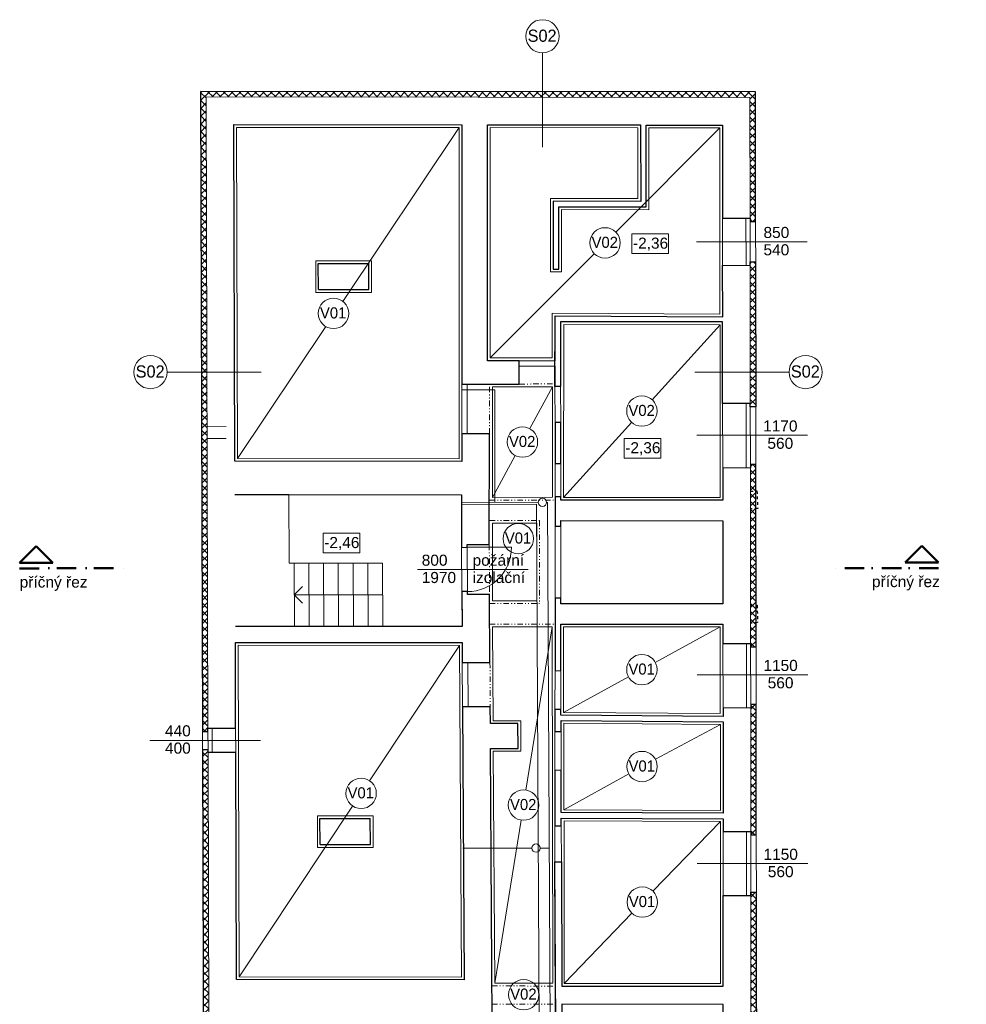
# Model space of a CAD drawing. Extents: x -2490 to 252751, y -28042 to 61627.
# Tile 3 of 13: x 46860 to 63966, y -9181 to 8599. Entities that reach past the tile are written whole.
import ezdxf

# ---------------------------------------------------------------- set-up
doc = ezdxf.new("R2010")
doc.units = 0
doc.header["$MEASUREMENT"] = 0
for name, pattern in [('Čerchovaná', [670.277762, 352.777767, -176.388884, 0, -141.111112]), ('Čerchovaná se dvěma tečkami S', [250, 100, -40, 15, -40, 15, -40]), ('čárkovaná S', [100, 50, -50])]:
    doc.linetypes.add(name, pattern=pattern)
for name, color, linetype, lineweight, true_color in [('2D kreslení - obecné_Číslo_pera__241', 9, 'Continuous', 13, 0x808080), ('2D ČÁRY_Číslo_pera__241', 9, 'Continuous', 13, 0x808080), ('KRESBA_Číslo_pera__241', 9, 'Continuous', 13, 0x808080), ('vodorovné konstrukce_Číslo_pera__241', 9, 'Continuous', 13, 0x808080)]:
    doc.layers.add(name, color=color, linetype=linetype, lineweight=lineweight, true_color=true_color)
for name, color, linetype, lineweight in [('2D VÝPLNĚ_Číslo_pera__4', 91, 'Continuous', 13), ('2D ČÁRY_Číslo_pera__1', 7, 'Continuous', 15), ('2D ČÁRY_Číslo_pera__5', 231, 'Continuous', 50), ('blok I_pohled4_terén_Číslo_pera__1', 7, 'Continuous', 15), ('blok I_pohled4_terén_Číslo_pera__3', 150, 'Continuous', 13), ('blok I_pohled4_terén_Číslo_pera__4', 91, 'Continuous', 13), ('KRESBA_Číslo_pera__2', 1, 'Continuous', 25), ('KRESBA_Číslo_pera__3', 150, 'Continuous', 13), ('plyn_Číslo_pera__1', 7, 'Continuous', 15), ('POZNÁMKY.TEXT_Číslo_pera__1', 7, 'Continuous', 15), ('POZNÁMKY.TEXT_Číslo_pera__4', 91, 'Continuous', 13), ('voda_Číslo_pera__1', 7, 'Continuous', 15), ('výplně_Číslo_pera__1', 7, 'Continuous', 15), ('zdivo_Číslo_pera__1', 7, 'Continuous', 15), ('zdivo_Číslo_pera__2', 1, 'Continuous', 25)]:
    doc.layers.add(name, color=color, linetype=linetype, lineweight=lineweight)
doc.layers.add('blok I_pohled4_terén', color=7, linetype='Continuous')
doc.layers.add('vodorovné konstrukce', color=7, linetype='Continuous')
doc.styles.add('GENERATED_STYLE_1', font='arial.ttf')
doc.styles.add('GENERATED_STYLE_3', font='txt')
doc.linetypes.add('P_ plynovod NTL', pattern='A,0,[2,MIL_I_DSP 1.PP POHLEDY REZ1.Shx,S=7.936508,R=0,X=0,Y=-0.028302],-1000,0', length=1000)
doc.linetypes.add('V_ vodovodní potrubí podzemní', pattern='A,0,[1,MIL_I_DSP 1.PP POHLEDY REZ1.Shx,S=23.809524,R=0,X=0,Y=0],-3100,0', length=3100)
pattern_1 = [(45, (0, 0), (-70.71068, 70.71068), []), (135, (0, 0), (70.71068, 70.71068), [])]

# ---------------------------------------------------------------- blocks, each defined once
blk = doc.blocks.new('LINE_8713', base_point=(53421, -1788))
at = {"layer": 'blok I_pohled4_terén_Číslo_pera__3', "linetype": 'Continuous'}
for p, q in [((51821, -1787), (51971, -1637)), ((53421, -1788), (51821, -1787)), ((51821, -1787), (51971, -1937))]:
    blk.add_line(p, q, dxfattribs=at)
blk = doc.blocks.new('LINE_13056', base_point=(59062, 2236))
at = {"layer": 'vodorovné konstrukce_Číslo_pera__241', "linetype": 'Continuous'}
blk.add_line((59062, 2236), (60762, 2236), dxfattribs=at)
blk.add_circle((61062, 2236), 300, dxfattribs=at)
blk = doc.blocks.new('LINE_13057', base_point=(51223, 2236))
at = {"layer": 'vodorovné konstrukce_Číslo_pera__241', "linetype": 'Continuous'}
blk.add_line((51223, 2236), (49523, 2236), dxfattribs=at)
blk.add_circle((49223, 2236), 300, dxfattribs=at)
blk = doc.blocks.new('LINE_13060', base_point=(56307, 6299))
at = {"layer": 'vodorovné konstrukce_Číslo_pera__241', "linetype": 'Continuous'}
blk.add_line((56307, 6299), (56307, 7999), dxfattribs=at)
blk.add_circle((56307, 8299), 300, dxfattribs=at)

msp = doc.modelspace()

# ---------------------------------------------------------------- hatches: boundary and pattern name
at = {"layer": '2D VÝPLNĚ_Číslo_pera__4', "linetype": 'Continuous'}
h = msp.add_hatch(dxfattribs=at)
h.set_pattern_fill('TEPELNA_IZOLACE_PERIMETR', color=256, style=0, pattern_type=2)
h.set_pattern_definition(pattern_1)
h.paths.add_polyline_path([(60156, 7296), (50130, 7304), (50163, -4256), (50263, -4255), (50263, -4195), (50230, 7205), (60056, 7196), (60059, 5016), (60059, 4956), (60158, 4956)], flags=0)
h = msp.add_hatch(dxfattribs=at)
h.set_pattern_fill('TEPELNA_IZOLACE_PERIMETR', color=256, style=0, pattern_type=2)
h.set_pattern_definition(pattern_1)
h.paths.add_polyline_path([(60160, 1609), (60159, 4224), (60060, 4224), (60061, 4164), (60063, 1669), (60063, 1609)], flags=0)
h = msp.add_hatch(dxfattribs=at)
h.set_pattern_fill('TEPELNA_IZOLACE_PERIMETR', color=256, style=0, pattern_type=2)
h.set_pattern_definition(pattern_1)
h.paths.add_polyline_path([(60069, -2724), (60066, 564), (60162, 564), (60166, -2724)], flags=0)
h = msp.add_hatch(dxfattribs=at)
h.set_pattern_fill('TEPELNA_IZOLACE_PERIMETR', color=256, style=0, pattern_type=2)
h.set_pattern_definition(pattern_1)
h.paths.add_polyline_path([(60169, -6120), (60167, -3770), (60070, -3770), (60072, -6120)], flags=0)
h = msp.add_hatch(dxfattribs=at)
h.set_pattern_fill('TEPELNA_IZOLACE_PERIMETR', color=256, style=0, pattern_type=2)
h.set_pattern_definition(pattern_1)
h.paths.add_polyline_path([(50264, -4635), (50264, -4585), (50164, -4586), (50194, -14886), (50294, -14885), (50294, -14825)], flags=0)
h = msp.add_hatch(dxfattribs=at)
h.set_pattern_fill('TEPELNA_IZOLACE_PERIMETR', color=256, style=0, pattern_type=2)
h.set_pattern_definition(pattern_1)
h.paths.add_polyline_path([(60174, -11360), (60170, -7158), (60073, -7158), (60073, -7218), (60076, -11300), (60077, -11360)], flags=0)

# ---------------------------------------------------------------- linework, layer by layer
at = {"layer": '2D kreslení - obecné_Číslo_pera__241', "linetype": 'Continuous'}
for centre in [(57438, 4568), (52531, 3295), (58104, 1532), (55945, 972), (55871, -772), (58104, -3138), (58107, -4888), (53030, -5372), (55965, -5583), (58111, -7335), (55968, -9008)]:
    msp.add_circle(centre, 275, dxfattribs=at)
at = {"layer": '2D ČÁRY_Číslo_pera__1', "linetype": 'Continuous'}
for p, q in [((60059, 4956), (60158, 4956)), ((60060, 4224), (60159, 4224)), ((60063, 1609), (60160, 1609)), ((60066, 564), (60162, 564)), ((60069, -2724), (60166, -2724)), ((60070, -3770), (60167, -3770)), ((50263, -4255), (50163, -4256)), ((50264, -4585), (50164, -4586)), ((60072, -6120), (60169, -6120)), ((60073, -7158), (60170, -7158))]:
    msp.add_line(p, q, dxfattribs=at)
at = {"layer": '2D ČÁRY_Číslo_pera__241', "linetype": 'Continuous'}
for p, q in [((52700, 3512), (54803, 6651)), ((57632, 4763), (59511, 6646)), ((55365, 2490), (57244, 4373)), ((50799, 674), (52395, 3056)), ((58289, 1736), (59520, 3091)), ((56076, 1214), (56486, 1971)), ((56689, -27), (57920, 1329)), ((55404, -27), (55814, 730)), ((56008, -5312), (56485, -2366)), ((58345, -3006), (59520, -2367)), ((53182, -5143), (54807, -2699)), ((56688, -3909), (57862, -3269)), ((58348, -4755), (59522, -4128)), ((56693, -5669), (57867, -5021)), ((50826, -8686), (52877, -5601)), ((55444, -8800), (55921, -5855)), ((58302, -7137), (59524, -5879)), ((56698, -8804), (57920, -7533))]:
    msp.add_line(p, q, dxfattribs=at)
at = {"layer": '2D ČÁRY_Číslo_pera__5', "linetype": 'Continuous'}
for p, q in [((46860, -1210), (47160, -910)), ((47160, -910), (47460, -1210)), ((63164, -903), (62864, -1203)), ((63464, -1203), (63164, -903)), ((46860, -1210), (47460, -1210)), ((63464, -1203), (62864, -1203))]:
    msp.add_line(p, q, dxfattribs=at)
at = {"layer": '2D ČÁRY_Číslo_pera__5', "linetype": 'Čerchovaná'}
for p, q in [((46860, -1310), (48860, -1303)), ((63464, -1303), (61464, -1303))]:
    msp.add_line(p, q, dxfattribs=at)
at = {"layer": 'blok I_pohled4_terén_Číslo_pera__1', "linetype": 'Continuous'}
msp.add_line((60190, -26808), (60156, 7296), dxfattribs=at)
at = {"layer": 'blok I_pohled4_terén_Číslo_pera__4', "linetype": 'Continuous'}
for p, q in [((59092, 4590), (61092, 4590)), ((59097, 1096), (61097, 1096)), ((54049, -1328), (56049, -1328)), ((59102, -3229), (61102, -3229)), ((51211, -4419), (49211, -4419)), ((59104, -6639), (61104, -6639))]:
    msp.add_line(p, q, dxfattribs=at)
at = {"layer": 'KRESBA_Číslo_pera__2', "linetype": 'Continuous', "flags": 128}
for points in [[(50751, 24), (54843, 20), (54846, -930), (54948, -929), (54946, -879), (55346, -880), (55348, 1120), (54849, 1120), (54849, 620), (50749, 624), (50731, 6704), (54853, 6700), (54848, 2020), (55888, 2020), (55889, 2440), (55315, 2440), (55311, 6700), (58081, 6698), (58082, 5318), (56502, 5319), (56503, 4096), (56603, 4096), (56602, 5219), (58182, 5217), (58181, 6697), (59561, 6696), (59562, 5015), (60059, 5016), (60059, 4956), (60158, 4956), (60156, 7296), (50130, 7304), (50163, -4256), (50263, -4255), (50263, -4195), (50763, -4196), (50759, -2646), (54857, -2650), (54859, -3010), (55359, -3010), (55351, -1780), (54951, -1779), (54950, -1729), (54851, -1729), (54855, -2360), (50759, -2356)], [(55423, -13410), (55368, -4560), (55868, -4560), (55865, -4110), (55366, -4110), (55364, -3810), (54864, -3810), (54894, -8740), (50776, -8736), (50764, -4636), (50264, -4635), (50264, -4585), (50164, -4586), (50194, -14886)]]:
    msp.add_lwpolyline(points, dxfattribs=at)
for points in [[(56533, 1974), (56534, 3249), (59564, 3232), (59563, 4163), (60061, 4164), (60060, 4224), (60159, 4224), (60160, 1609), (60063, 1609), (60063, 1669), (59563, 1668), (59562, 3141), (56634, 3143), (56635, 1973)], [(56535, 584), (56637, 584), (56637, 1323), (56535, 1323)], [(56534, -3156), (56640, -3157), (56638, -2317), (59569, -2319), (59569, -2665), (60069, -2664), (60069, -2724), (60166, -2724), (60162, 564), (60066, 564), (60066, 504), (59566, 503), (59567, -79), (56639, -77), (56639, -17), (56536, -16), (56536, -546), (56640, -547), (56640, -447), (59567, -449), (59569, -1949), (56637, -1947), (56636, -1847), (56535, -1846)], [(56648, -5817), (59572, -5831), (59572, -6061), (60072, -6060), (60072, -6120), (60169, -6120), (60167, -3770), (60070, -3770), (60070, -3830), (59570, -3831), (59570, -3981), (56642, -3957), (56642, -3857), (56533, -3856), (56533, -4256), (56643, -4257), (56643, -4057), (59570, -4081), (59572, -5731), (56647, -5717), (56645, -4957), (56532, -4956), (56531, -5956), (56648, -5957)], [(56556, -11636), (56531, -6606), (56650, -6607), (56657, -8851), (59574, -8854), (59573, -7219), (60073, -7218), (60073, -7158), (60170, -7158), (60174, -11360), (60076, -11360), (60076, -11300), (59577, -11300), (59575, -9184), (56658, -9181), (56665, -11637)]]:
    msp.add_lwpolyline(points, close=True, dxfattribs=at)
at = {"layer": 'KRESBA_Číslo_pera__241', "linetype": 'Continuous', "flags": 128}
for points in [[(50781, 6654), (50799, 674), (54799, 671), (54803, 6651)], [(55365, 2490), (56485, 2491), (56484, 3299), (59514, 3282), (59511, 6646), (58231, 6647), (58232, 5167), (56652, 5169), (56653, 4046), (56453, 4046), (56452, 5369), (58032, 5368), (58031, 6648), (55361, 6650)], [(52210, 3675), (53217, 3675), (53217, 4245), (52210, 4245)], [(56689, -27), (59517, -29), (59520, 3091), (56692, 3093)], [(56486, 1971), (55403, 1971), (55404, -27), (56487, -26)], [(55404, -495), (55404, -1896), (56205, -1896), (56205, -495)], [(55444, -8800), (56492, -8801), (56485, -2366), (55405, -2365), (55415, -4060), (55915, -4061), (55919, -4611), (55419, -4610)], [(56688, -2367), (56688, -3909), (59520, -3931), (59520, -2367)], [(50826, -8686), (54844, -8690), (54807, -2699), (50809, -2696)], [(56693, -4107), (56693, -5669), (59522, -5681), (59522, -4128)], [(52239, -6347), (53246, -6347), (53246, -5778), (52239, -5778)], [(56698, -5867), (56698, -8804), (59524, -8804), (59524, -5879)]]:
    msp.add_lwpolyline(points, close=True, dxfattribs=at)
at = {"layer": 'KRESBA_Číslo_pera__3', "linetype": 'Continuous', "flags": 128}
msp.add_lwpolyline([(54950, -1729, 0.413771), (55748, -929), (54948, -929)], format="xyb", dxfattribs=at)
at = {"layer": 'plyn_Číslo_pera__1', "linetype": 'P_ plynovod NTL'}
for p in [(54844, -153), (56259, -12296)]:
    msp.add_line(p, (56198, -149), dxfattribs=at)
at = {"layer": 'POZNÁMKY.TEXT_Číslo_pera__1', "linetype": 'Continuous', "flags": 128}
for points in [[(57922, 4731), (58586, 4731), (58586, 4377), (57922, 4377)], [(57783, 1037), (58446, 1037), (58446, 683), (57783, 683)], [(52343, -675), (53007, -675), (53007, -1030), (52343, -1030)]]:
    msp.add_lwpolyline(points, close=True, dxfattribs=at)
at = {"layer": 'voda_Číslo_pera__1', "linetype": 'V_ vodovodní potrubí podzemní'}
for p, q in [((54848, 1913), (55448, 1913)), ((55446, -117), (55448, 1913)), ((54844, -116), (56231, -117)), ((56381, -117), (56398, -117)), ((56481, -16657), (56398, -117)), ((54867, -6360), (56116, -6361)), ((56266, -6361), (56429, -6361))]:
    msp.add_line(p, q, dxfattribs=at)
at = {"layer": 'voda_Číslo_pera__1', "linetype": 'Continuous'}
for centre in [(56306, -117), (56191, -6361)]:
    msp.add_circle(centre, 75, dxfattribs=at)
at = {"layer": 'výplně_Číslo_pera__1', "linetype": 'Continuous'}
for p, q in [((59562, 5015), (59563, 4163)), ((59983, 5016), (59985, 4164)), ((60059, 5016), (60061, 4164)), ((55889, 2440), (56535, 2441)), ((55889, 2340), (56535, 2341)), ((54848, 2020), (54848, 1120)), ((54948, 2020), (54948, 1120)), ((56533, 1974), (56535, 1324)), ((56635, 1973), (56637, 1323)), ((59563, 1668), (59566, 503)), ((59987, 1668), (59990, 504)), ((60063, 1669), (60066, 504)), ((56535, 584), (56536, -16)), ((56638, 583), (56639, -17)), ((56536, -546), (56535, -1846)), ((56640, -547), (56636, -1847)), ((54846, -880), (54851, -1780)), ((54946, -879), (54951, -1779)), ((59569, -2665), (59570, -3831)), ((59993, -2664), (59994, -3831)), ((60069, -2664), (60070, -3830)), ((54859, -3010), (54864, -3810)), ((54959, -3009), (54964, -3810)), ((56534, -3156), (56533, -3856)), ((56640, -3157), (56642, -3857)), ((50263, -4195), (50264, -4635)), ((50339, -4195), (50340, -4635)), ((50763, -4196), (50764, -4636)), ((56533, -4256), (56532, -4956)), ((56643, -4257), (56645, -4957)), ((56531, -5956), (56531, -6606)), ((56648, -5957), (56650, -6607)), ((59572, -6061), (59573, -7219)), ((59996, -6060), (59997, -7218)), ((60072, -6060), (60073, -7218))]:
    msp.add_line(p, q, dxfattribs=at)
at = {"layer": 'zdivo_Číslo_pera__1', "linetype": 'Continuous'}
for p, q in [((50130, 7304), (60156, 7296)), ((50200, -16808), (50130, 7304)), ((50263, -4195), (50230, 7205)), ((50230, 7205), (60056, 7196)), ((60056, 7196), (60059, 5016)), ((50731, 6704), (54853, 6700)), ((50749, 624), (50731, 6704)), ((54848, 2020), (54853, 6700)), ((55311, 6700), (55315, 2440)), ((55311, 6700), (58081, 6698)), ((58081, 6698), (58082, 5318)), ((58181, 6697), (58182, 5217)), ((58181, 6697), (59561, 6696)), ((59561, 6696), (59562, 5015)), ((56502, 5319), (58082, 5318)), ((56502, 5319), (56503, 4096)), ((56602, 5219), (58182, 5217)), ((56602, 5219), (56603, 4096)), ((59562, 5015), (60059, 5016)), ((56603, 4096), (56503, 4096)), ((59563, 4163), (60061, 4164)), ((59563, 4163), (59564, 3232)), ((60061, 4164), (60063, 1669)), ((56534, 3249), (59564, 3232)), ((56534, 3249), (56535, 2441)), ((56634, 3143), (56635, 1973)), ((56634, 3143), (59562, 3141)), ((59562, 3141), (59563, 1668)), ((55315, 2440), (55889, 2440)), ((55888, 2020), (55889, 2340)), ((56535, 2341), (56535, 1974)), ((54948, 2020), (55888, 2020)), ((56533, 1974), (56635, 1973)), ((59563, 1668), (60063, 1669)), ((50247, 1256), (50591, 1255)), ((56535, 1324), (56637, 1323)), ((56535, 1324), (56535, 584)), ((56637, 1323), (56638, 583)), ((54849, 620), (54848, 1120)), ((54948, 1120), (55348, 1120)), ((55346, -880), (55348, 1120)), ((50248, 1035), (50591, 1034)), ((50749, 624), (54849, 620)), ((56535, 584), (56638, 583)), ((59566, 503), (60066, 504)), ((59566, 503), (59567, -79)), ((60066, 504), (60067, 86)), ((51723, 23), (50751, 24)), ((51723, 23), (54843, 20)), ((51727, -1217), (51723, 23)), ((54846, -880), (54843, 20)), ((60067, 86), (60069, -2305)), ((56536, -16), (56639, -17)), ((56536, -16), (56536, -546)), ((56639, -17), (56639, -77)), ((56639, -77), (59567, -79)), ((56640, -447), (59567, -449)), ((56640, -447), (56640, -547)), ((59567, -449), (59569, -1949)), ((56536, -546), (56640, -547)), ((54846, -880), (54846, -880)), ((54946, -880), (55346, -880)), ((51727, -1217), (53418, -1218)), ((51825, -2357), (51818, -1217)), ((52090, -2366), (52083, -1226)), ((52357, -2365), (52350, -1225)), ((52624, -2363), (52617, -1223)), ((52891, -2362), (52884, -1221)), ((53158, -2360), (53151, -1220)), ((53425, -2358), (53418, -1218)), ((54851, -1780), (54852, -1780)), ((54855, -2360), (54851, -1780)), ((55359, -3010), (55351, -1780)), ((56535, -1846), (56534, -3156)), ((56535, -1846), (56636, -1847)), ((56637, -1947), (56636, -1847)), ((56637, -1947), (59569, -1949)), ((60069, -2305), (60069, -2664)), ((53425, -2358), (50759, -2356)), ((53425, -2358), (54855, -2360)), ((56640, -3157), (56638, -2317)), ((56638, -2317), (59569, -2319)), ((59569, -2319), (59569, -2665)), ((50759, -2646), (54857, -2650)), ((50763, -4196), (50759, -2646)), ((54859, -3010), (54857, -2650)), ((59569, -2665), (60069, -2664)), ((54959, -3010), (55359, -3010)), ((56534, -3156), (56640, -3157)), ((54894, -8740), (54864, -3810)), ((54964, -3810), (55364, -3810)), ((55366, -4110), (55364, -3810)), ((56533, -3856), (56642, -3857)), ((56533, -3856), (56533, -4256)), ((56642, -3957), (56642, -3857)), ((59570, -3831), (60070, -3830)), ((59570, -3831), (59570, -3981)), ((60070, -3830), (60072, -6060)), ((56642, -3957), (59570, -3981)), ((56643, -4257), (56643, -4057)), ((56643, -4057), (59570, -4081)), ((59570, -4081), (59572, -5731)), ((50263, -4195), (50763, -4196)), ((55366, -4110), (55865, -4110)), ((55868, -4560), (55865, -4110)), ((56533, -4256), (56643, -4257)), ((55423, -13410), (55368, -4560)), ((55368, -4560), (55868, -4560)), ((50294, -14825), (50264, -4635)), ((50264, -4635), (50764, -4636)), ((50776, -8736), (50764, -4636)), ((56532, -4956), (56531, -5956)), ((56532, -4956), (56645, -4957)), ((56647, -5717), (56645, -4957)), ((56647, -5717), (59572, -5731)), ((56648, -5957), (56648, -5817)), ((56648, -5817), (59572, -5831)), ((59572, -5831), (59572, -6061)), ((56531, -5956), (56648, -5957)), ((59572, -6061), (60072, -6060)), ((56531, -6606), (56650, -6607)), ((56556, -11636), (56531, -6606)), ((56657, -8851), (56650, -6607)), ((59573, -7219), (60073, -7218)), ((59573, -7219), (59574, -8854)), ((60073, -7218), (60076, -11300)), ((50776, -8736), (54894, -8740)), ((56657, -8851), (59574, -8854))]:
    msp.add_line(p, q, dxfattribs=at)
at = {"layer": 'zdivo_Číslo_pera__1', "linetype": 'Čerchovaná se dvěma tečkami S'}
for p, q in [((55348, 1120), (55348, 2020)), ((55890, 2020), (56536, 2021)), ((55354, -75), (56537, -76)), ((55354, -445), (56256, -446)), ((56256, -446), (56255, -1946)), ((55346, -880), (55351, -1780)), ((55352, -1945), (56255, -1946)), ((55355, -2315), (56535, -2316)), ((55359, -3010), (55364, -3810)), ((55395, -8850), (56542, -8851)), ((55394, -9180), (56542, -9181))]:
    msp.add_line(p, q, dxfattribs=at)
at = {"layer": 'zdivo_Číslo_pera__2', "linetype": 'Continuous'}
for p, q in [((52257, 4195), (53167, 4195)), ((52260, 3725), (52257, 4195)), ((53171, 3725), (53168, 4195)), ((52260, 3725), (53170, 3725)), ((52286, -5827), (53196, -5828)), ((52289, -6297), (52286, -5827)), ((53199, -6298), (53196, -5828)), ((52289, -6297), (53199, -6298))]:
    msp.add_line(p, q, dxfattribs=at)
at = {"layer": 'zdivo_Číslo_pera__2', "linetype": 'čárkovaná S'}
for p, q in [((60067, 86), (60183, 89)), ((60183, 89), (60196, -228)), ((60196, -228), (60080, -232)), ((60070, -1979), (60186, -1975)), ((60186, -1975), (60195, -2288)), ((60195, -2288), (60069, -2305))]:
    msp.add_line(p, q, dxfattribs=at)

# ---------------------------------------------------------------- block references
at = {"layer": 'blok I_pohled4_terén', "linetype": 'Continuous'}
msp.add_blockref('LINE_8713', (53421, -1788), dxfattribs=at)
at = {"layer": 'vodorovné konstrukce', "linetype": 'Continuous'}
for name, p in [('LINE_13060', (56307, 6299)), ('LINE_13057', (51223, 2236)), ('LINE_13056', (59062, 2236))]:
    msp.add_blockref(name, p, dxfattribs=at)

# ---------------------------------------------------------------- texts
at = {"layer": 'POZNÁMKY.TEXT_Číslo_pera__4', "linetype": 'Continuous'}
for s, insert, char_height, attachment_point, style in [('{S02}', (56039, 8308), 220, 4, 'GENERATED_STYLE_3'), ('{V02}', (57195, 4476), 200, 7, 'GENERATED_STYLE_3'), ('{-2,36}', (57942, 4545), 200, 4, 'GENERATED_STYLE_1'), ('{V01}', (52287, 3202), 200, 7, 'GENERATED_STYLE_3'), ('{S02}', (48956, 2245), 220, 4, 'GENERATED_STYLE_3'), ('{S02}', (60795, 2245), 220, 4, 'GENERATED_STYLE_3'), ('{V02}', (57861, 1440), 200, 7, 'GENERATED_STYLE_3'), ('{V02}', (55702, 880), 200, 7, 'GENERATED_STYLE_3'), ('{-2,36}', (57803, 851), 200, 4, 'GENERATED_STYLE_1'), ('{V01}', (55628, -864), 200, 7, 'GENERATED_STYLE_3'), ('{-2,46}', (52363, -861), 200, 4, 'GENERATED_STYLE_1'), ('{příčný řez}', (46860, -1586), 200, 4, 'GENERATED_STYLE_1'), ('{příčný řez}', (62261, -1578), 200, 4, 'GENERATED_STYLE_1'), ('{V01}', (57861, -3230), 200, 7, 'GENERATED_STYLE_3'), ('{V01}', (57864, -4980), 200, 7, 'GENERATED_STYLE_3'), ('{V01}', (52786, -5465), 200, 7, 'GENERATED_STYLE_3'), ('{V02}', (55721, -5676), 200, 7, 'GENERATED_STYLE_3'), ('{V01}', (57868, -7428), 200, 7, 'GENERATED_STYLE_3'), ('{V02}', (55725, -9100), 200, 7, 'GENERATED_STYLE_3')]:
    msp.add_mtext(s, dxfattribs=dict(at, insert=insert, char_height=char_height, attachment_point=attachment_point, style=style))
at = {"layer": 'POZNÁMKY.TEXT_Číslo_pera__4', "linetype": 'Continuous', "char_height": 200, "style": 'GENERATED_STYLE_1'}
for s, insert, attachment_point, line_spacing_factor in [('{850\\P540}', (60534, 4341), 8, 0.938049), ('{1170\\P560}', (60605, 847), 8, 0.938049), ('{\\pt919.239;800^Ipožární\\P\\pt919.239;1970^Iizolační}', (54125, -1319), 4, 0.93693), ('{1150\\P560}', (60610, -3478), 8, 0.938049), ('{440\\P400}', (49719, -4658), 8, 0.938049), ('{1150\\P560}', (60612, -6888), 8, 0.938049)]:
    msp.add_mtext(s, dxfattribs=dict(at, insert=insert, attachment_point=attachment_point, line_spacing_factor=line_spacing_factor))

doc.saveas('drawing.dxf')
